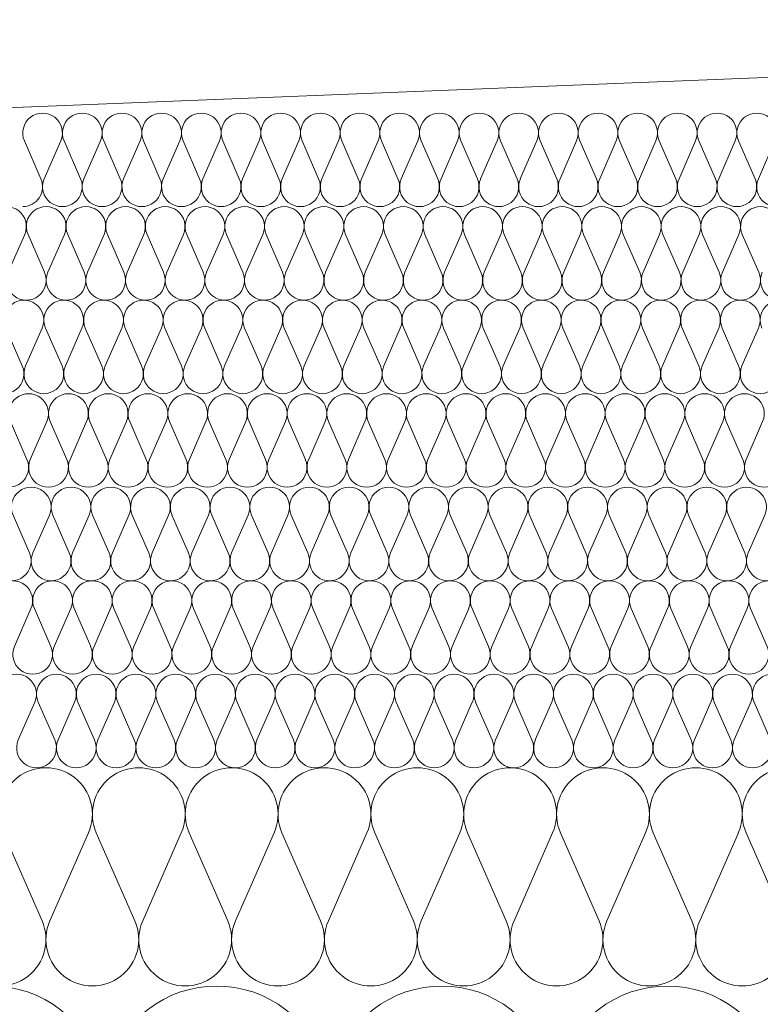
# Model space of a CAD drawing. Extents: x -686885 to -413214, y -23370 to 153194.
# Tile 20 of 145: x -654351 to -654113, y -7805 to -7490. Entities that reach past the tile are written whole.
import ezdxf

# ---------------------------------------------------------------- set-up
doc = ezdxf.new("R2010")
doc.units = 0
doc.header["$MEASUREMENT"] = 0
doc.layers.add('Inwent Izolacje', color=7, linetype='Continuous')
doc.layers.add('INWENT WYMIARY', color=7, linetype='Continuous')
doc.layers.add('Inwent Izolacje_Nr_Pióra__2', color=7, linetype='Continuous', lineweight=13, true_color=0x7f7f7f)
for name, color, linetype, lineweight in [('INWENT KONST. DREWNIANA_Nr_Pióra__21', 7, 'Continuous', 9), ('INWENT WYMIARY_Nr_Pióra__21', 7, 'Continuous', 9), ('INWENT WYMIARY_Nr_Pióra__5', 7, 'Continuous', 13)]:
    doc.layers.add(name, color=color, linetype=linetype, lineweight=lineweight)
doc.styles.add('GENERATED_STYLE_1', font='txt')
doc.dimstyles.new('GENERATED_STYLE__9', dxfattribs={"dimtxt": 160.000002, "dimasz": 110.144928, "dimexe": 0.18, "dimexo": 40, "dimgap": 0.09, "dimtad": 1, "dimtih": 1, "dimtoh": 1, "dimdec": 0, "dimzin": 0, "dimdsep": 46, "dimtxsty": 'GENERATED_STYLE_1', "dimblk": 'ARROWHEAD_5', "dimblk1": 'ARROWHEAD_5', "dimblk2": 'ARROWHEAD_5', "dimcen": 0.09, "dimclrd": 7, "dimclre": 7, "dimclrt": 7, "dimazin": 0, "dimtfac": 1, "dimtdec": 4, "dimtmove": 0, "dimatfit": 3, "dimfxl": 0, "dimtolj": 1, "dimtzin": 0, "dimarcsym": 0})

# ---------------------------------------------------------------- blocks, each defined once
blk = doc.blocks.new('Izolacja cieplna 14_13', base_point=(-647529.55, -7969.58))
at = {"layer": 'Inwent Izolacje_Nr_Pióra__2', "linetype": 'Continuous'}
for centre in [(-654359.58, -7835.73), (-654287.31, -7835.73), (-654215.03, -7835.73), (-654142.76, -7835.73)]:
    blk.add_ellipse(centre, major_axis=(0, -36.15), ratio=0.999515, start_param=1.158003, end_param=5.125183, dxfattribs=at)
blk = doc.blocks.new('Izolacja cieplna 14_14', base_point=(-648399.55, -7799.58))
at = {"layer": 'Inwent Izolacje_Nr_Pióra__2', "linetype": 'Continuous'}
for p, q in [((-654343.36, -7778.72), (-654355.75, -7750.44)), ((-654328.46, -7750.44), (-654340.86, -7778.72)), ((-654313.57, -7778.72), (-654325.96, -7750.44)), ((-654298.68, -7750.44), (-654311.07, -7778.72)), ((-654283.78, -7778.72), (-654296.17, -7750.44)), ((-654268.89, -7750.44), (-654281.28, -7778.72)), ((-654254, -7778.72), (-654266.39, -7750.44)), ((-654239.1, -7750.44), (-654251.49, -7778.72)), ((-654224.21, -7778.72), (-654236.6, -7750.44)), ((-654209.32, -7750.44), (-654221.71, -7778.72)), ((-654194.42, -7778.72), (-654206.81, -7750.44)), ((-654179.53, -7750.44), (-654191.92, -7778.72)), ((-654164.63, -7778.72), (-654177.03, -7750.44)), ((-654149.74, -7750.44), (-654162.13, -7778.72)), ((-654134.85, -7778.72), (-654147.24, -7750.44)), ((-654119.95, -7750.44), (-654132.35, -7778.72)), ((-654105.06, -7778.72), (-654117.45, -7750.44))]:
    blk.add_line(p, q, dxfattribs=at)
for centre, start_param, end_param in [((-654342.11, -7744.47), 2.728799, 6.695979), ((-654312.32, -7744.47), 2.728799, 6.695979), ((-654282.53, -7744.47), 2.728799, 6.695979), ((-654252.74, -7744.47), 2.728799, 6.695979), ((-654222.96, -7744.47), 2.728799, 6.695979), ((-654193.17, -7744.47), 2.728799, 6.695979), ((-654163.38, -7744.47), 2.728799, 6.695979), ((-654133.6, -7744.47), 2.728799, 6.695979), ((-654103.81, -7744.47), 2.728799, 6.695979), ((-654357, -7784.69), 5.870392, 9.837571), ((-654327.21, -7784.69), 5.870392, 9.837571), ((-654297.43, -7784.69), 5.870392, 9.837571), ((-654267.64, -7784.69), 5.870392, 9.837571), ((-654237.85, -7784.69), 5.870392, 9.837571), ((-654208.06, -7784.69), 5.870392, 9.837571), ((-654178.28, -7784.69), 5.870392, 9.837571), ((-654148.49, -7784.69), 5.870392, 9.837571), ((-654118.7, -7784.69), 5.870392, 9.837571)]:
    blk.add_ellipse(centre, major_axis=(-14.89, 0), ratio=0.999587, start_param=start_param, end_param=end_param, dxfattribs=at)
blk = doc.blocks.new('Izolacja cieplna 14_15', base_point=(-649049.55, -7729.58))
at = {"layer": 'Inwent Izolacje_Nr_Pióra__2', "linetype": 'Continuous'}
for p, q in [((-654345.66, -7708.52), (-654350.97, -7720.64)), ((-654339.28, -7720.64), (-654344.59, -7708.52)), ((-654332.9, -7708.52), (-654338.21, -7720.64)), ((-654326.52, -7720.64), (-654331.83, -7708.52)), ((-654320.14, -7708.52), (-654325.45, -7720.64)), ((-654313.76, -7720.64), (-654319.07, -7708.52)), ((-654307.38, -7708.52), (-654312.69, -7720.64)), ((-654301, -7720.64), (-654306.31, -7708.52)), ((-654294.62, -7708.52), (-654299.93, -7720.64)), ((-654288.24, -7720.64), (-654293.55, -7708.52)), ((-654281.86, -7708.52), (-654287.17, -7720.64)), ((-654275.48, -7720.64), (-654280.79, -7708.52)), ((-654269.1, -7708.52), (-654274.41, -7720.64)), ((-654262.72, -7720.64), (-654268.03, -7708.52)), ((-654256.34, -7708.52), (-654261.65, -7720.64)), ((-654249.96, -7720.64), (-654255.27, -7708.52)), ((-654243.58, -7708.52), (-654248.89, -7720.64)), ((-654237.2, -7720.64), (-654242.51, -7708.52)), ((-654230.82, -7708.52), (-654236.13, -7720.64)), ((-654224.44, -7720.64), (-654229.75, -7708.52)), ((-654218.06, -7708.52), (-654223.37, -7720.64)), ((-654211.68, -7720.64), (-654216.99, -7708.52)), ((-654205.3, -7708.52), (-654210.61, -7720.64)), ((-654198.92, -7720.64), (-654204.23, -7708.52)), ((-654192.54, -7708.52), (-654197.85, -7720.64)), ((-654186.16, -7720.64), (-654191.47, -7708.52)), ((-654179.78, -7708.52), (-654185.09, -7720.64)), ((-654173.4, -7720.64), (-654178.71, -7708.52)), ((-654167.02, -7708.52), (-654172.33, -7720.64)), ((-654160.64, -7720.64), (-654165.94, -7708.52)), ((-654154.26, -7708.52), (-654159.56, -7720.64)), ((-654147.88, -7720.64), (-654153.18, -7708.52)), ((-654141.5, -7708.52), (-654146.8, -7720.64)), ((-654135.12, -7720.64), (-654140.42, -7708.52)), ((-654128.74, -7708.52), (-654134.04, -7720.64)), ((-654122.36, -7720.64), (-654127.66, -7708.52)), ((-654115.98, -7708.52), (-654121.28, -7720.64)), ((-654109.59, -7720.64), (-654114.9, -7708.52))]:
    blk.add_line(p, q, dxfattribs=at)
for centre, start_param, end_param in [((-654351.51, -7705.96), 1.158003, 5.125183), ((-654338.75, -7705.96), 1.158003, 5.125183), ((-654325.99, -7705.96), 1.158003, 5.125183), ((-654313.23, -7705.96), 1.158003, 5.125183), ((-654300.47, -7705.96), 1.158003, 5.125183), ((-654287.7, -7705.96), 1.158003, 5.125183), ((-654274.94, -7705.96), 1.158003, 5.125183), ((-654262.18, -7705.96), 1.158003, 5.125183), ((-654249.42, -7705.96), 1.158003, 5.125183), ((-654236.66, -7705.96), 1.158003, 5.125183), ((-654223.9, -7705.96), 1.158003, 5.125183), ((-654211.14, -7705.96), 1.158003, 5.125183), ((-654198.38, -7705.96), 1.158003, 5.125183), ((-654185.62, -7705.96), 1.158003, 5.125183), ((-654172.86, -7705.96), 1.158003, 5.125183), ((-654160.1, -7705.96), 1.158003, 5.125183), ((-654147.34, -7705.96), 1.158003, 5.125183), ((-654134.58, -7705.96), 1.158003, 5.125183), ((-654121.82, -7705.96), 1.158003, 5.125183), ((-654109.06, -7705.96), 1.158003, 5.125183), ((-654345.13, -7723.2), 4.299595, 8.266774), ((-654332.37, -7723.2), 4.299595, 8.266774), ((-654319.61, -7723.2), 4.299595, 8.266774), ((-654306.85, -7723.2), 4.299595, 8.266774), ((-654294.08, -7723.2), 4.299595, 8.266774), ((-654281.32, -7723.2), 4.299595, 8.266774), ((-654268.56, -7723.2), 4.299595, 8.266774), ((-654255.8, -7723.2), 4.299595, 8.266774), ((-654243.04, -7723.2), 4.299595, 8.266774), ((-654230.28, -7723.2), 4.299595, 8.266774), ((-654217.52, -7723.2), 4.299595, 8.266774), ((-654204.76, -7723.2), 4.299595, 8.266774), ((-654192, -7723.2), 4.299595, 8.266774), ((-654179.24, -7723.2), 4.299595, 8.266774), ((-654166.48, -7723.2), 4.299595, 8.266774), ((-654153.72, -7723.2), 4.299595, 8.266774), ((-654140.96, -7723.2), 4.299595, 8.266774), ((-654128.2, -7723.2), 4.299595, 8.266774), ((-654115.44, -7723.2), 4.299595, 8.266774)]:
    blk.add_ellipse(centre, major_axis=(0, -6.38), ratio=0.999979, start_param=start_param, end_param=end_param, dxfattribs=at)
blk = doc.blocks.new('Izolacja cieplna 14_16', base_point=(-649699.55, -7699.58))
at = {"layer": 'Inwent Izolacje_Nr_Pióra__2', "linetype": 'Continuous'}
for p, q in [((-654346.9, -7678.52), (-654352.21, -7690.64)), ((-654340.52, -7690.64), (-654345.83, -7678.52)), ((-654334.13, -7678.52), (-654339.44, -7690.64)), ((-654327.75, -7690.64), (-654333.06, -7678.52)), ((-654321.37, -7678.52), (-654326.68, -7690.64)), ((-654314.98, -7690.64), (-654320.29, -7678.52)), ((-654308.6, -7678.52), (-654313.91, -7690.64)), ((-654302.22, -7690.64), (-654307.53, -7678.52)), ((-654295.83, -7678.52), (-654301.15, -7690.64)), ((-654289.45, -7690.64), (-654294.76, -7678.52)), ((-654283.07, -7678.52), (-654288.38, -7690.64)), ((-654276.69, -7690.64), (-654282, -7678.52)), ((-654270.3, -7678.52), (-654275.61, -7690.64)), ((-654263.92, -7690.64), (-654269.23, -7678.52)), ((-654257.54, -7678.52), (-654262.85, -7690.64)), ((-654251.15, -7690.64), (-654256.46, -7678.52)), ((-654244.77, -7678.52), (-654250.08, -7690.64)), ((-654238.39, -7690.64), (-654243.7, -7678.52)), ((-654232, -7678.52), (-654237.32, -7690.64)), ((-654225.62, -7690.64), (-654230.93, -7678.52)), ((-654219.24, -7678.52), (-654224.55, -7690.64)), ((-654212.86, -7690.64), (-654218.17, -7678.52)), ((-654206.47, -7678.52), (-654211.78, -7690.64)), ((-654200.09, -7690.64), (-654205.4, -7678.52)), ((-654193.71, -7678.52), (-654199.02, -7690.64)), ((-654187.32, -7690.64), (-654192.63, -7678.52)), ((-654180.94, -7678.52), (-654186.25, -7690.64)), ((-654174.56, -7690.64), (-654179.87, -7678.52)), ((-654168.18, -7678.52), (-654173.49, -7690.64)), ((-654161.79, -7690.64), (-654167.1, -7678.52)), ((-654155.41, -7678.52), (-654160.72, -7690.64)), ((-654149.03, -7690.64), (-654154.34, -7678.52)), ((-654142.64, -7678.52), (-654147.95, -7690.64)), ((-654136.26, -7690.64), (-654141.57, -7678.52)), ((-654129.88, -7678.52), (-654135.19, -7690.64)), ((-654123.49, -7690.64), (-654128.8, -7678.52)), ((-654117.11, -7678.52), (-654122.42, -7690.64)), ((-654110.73, -7690.64), (-654116.04, -7678.52))]:
    blk.add_line(p, q, dxfattribs=at)
for centre, start_param, end_param in [((-654352.75, -7675.96), 2.728799, 6.695979), ((-654339.98, -7675.96), 2.728799, 6.695979), ((-654327.21, -7675.96), 2.728799, 6.695979), ((-654314.45, -7675.96), 2.728799, 6.695979), ((-654301.68, -7675.96), 2.728799, 6.695979), ((-654288.92, -7675.96), 2.728799, 6.695979), ((-654276.15, -7675.96), 2.728799, 6.695979), ((-654263.38, -7675.96), 2.728799, 6.695979), ((-654250.62, -7675.96), 2.728799, 6.695979), ((-654237.85, -7675.96), 2.728799, 6.695979), ((-654225.09, -7675.96), 2.728799, 6.695979), ((-654212.32, -7675.96), 2.728799, 6.695979), ((-654199.55, -7675.96), 2.728799, 6.695979), ((-654186.79, -7675.96), 2.728799, 6.695979), ((-654174.02, -7675.96), 2.728799, 6.695979), ((-654161.26, -7675.96), 2.728799, 6.695979), ((-654148.49, -7675.96), 2.728799, 6.695979), ((-654135.72, -7675.96), 2.728799, 6.695979), ((-654122.96, -7675.96), 2.728799, 6.695979), ((-654110.19, -7675.96), 2.728799, 6.695979), ((-654346.36, -7693.2), 5.870392, 9.837571), ((-654333.6, -7693.2), 5.870392, 9.837571), ((-654320.83, -7693.2), 5.870392, 9.837571), ((-654308.06, -7693.2), 5.870392, 9.837571), ((-654295.3, -7693.2), 5.870392, 9.837571), ((-654282.53, -7693.2), 5.870392, 9.837571), ((-654269.77, -7693.2), 5.870392, 9.837571), ((-654257, -7693.2), 5.870392, 9.837571), ((-654244.23, -7693.2), 5.870392, 9.837571), ((-654231.47, -7693.2), 5.870392, 9.837571), ((-654218.7, -7693.2), 5.870392, 9.837571), ((-654205.94, -7693.2), 5.870392, 9.837571), ((-654193.17, -7693.2), 5.870392, 9.837571), ((-654180.4, -7693.2), 5.870392, 9.837571), ((-654167.64, -7693.2), 5.870392, 9.837571), ((-654154.87, -7693.2), 5.870392, 9.837571), ((-654142.11, -7693.2), 5.870392, 9.837571), ((-654129.34, -7693.2), 5.870392, 9.837571), ((-654116.57, -7693.2), 5.870392, 9.837571)]:
    blk.add_ellipse(centre, major_axis=(-6.38, 0), ratio=0.999587, start_param=start_param, end_param=end_param, dxfattribs=at)
blk = doc.blocks.new('Izolacja cieplna 14_17', base_point=(-650349.55, -7669.58))
at = {"layer": 'Inwent Izolacje_Nr_Pióra__2', "linetype": 'Continuous'}
for p, q in [((-654347.36, -7660.64), (-654352.66, -7648.52)), ((-654340.98, -7648.52), (-654346.29, -7660.64)), ((-654334.61, -7660.64), (-654339.91, -7648.52)), ((-654328.23, -7648.52), (-654333.54, -7660.64)), ((-654321.86, -7660.64), (-654327.16, -7648.52)), ((-654315.48, -7648.52), (-654320.79, -7660.64)), ((-654309.11, -7660.64), (-654314.41, -7648.52)), ((-654302.73, -7648.52), (-654308.03, -7660.64)), ((-654296.36, -7660.64), (-654301.66, -7648.52)), ((-654289.98, -7648.52), (-654295.28, -7660.64)), ((-654283.6, -7660.64), (-654288.91, -7648.52)), ((-654277.23, -7648.52), (-654282.53, -7660.64)), ((-654270.85, -7660.64), (-654276.16, -7648.52)), ((-654264.48, -7648.52), (-654269.78, -7660.64)), ((-654258.1, -7660.64), (-654263.41, -7648.52)), ((-654251.73, -7648.52), (-654257.03, -7660.64)), ((-654245.35, -7660.64), (-654250.66, -7648.52)), ((-654238.98, -7648.52), (-654244.28, -7660.64)), ((-654232.6, -7660.64), (-654237.91, -7648.52)), ((-654226.23, -7648.52), (-654231.53, -7660.64)), ((-654219.85, -7660.64), (-654225.16, -7648.52)), ((-654213.48, -7648.52), (-654218.78, -7660.64)), ((-654207.1, -7660.64), (-654212.41, -7648.52)), ((-654200.73, -7648.52), (-654206.03, -7660.64)), ((-654194.35, -7660.64), (-654199.66, -7648.52)), ((-654187.98, -7648.52), (-654193.28, -7660.64)), ((-654181.6, -7660.64), (-654186.91, -7648.52)), ((-654175.23, -7648.52), (-654180.53, -7660.64)), ((-654168.85, -7660.64), (-654174.15, -7648.52)), ((-654162.48, -7648.52), (-654167.78, -7660.64)), ((-654156.1, -7660.64), (-654161.4, -7648.52)), ((-654149.73, -7648.52), (-654155.03, -7660.64)), ((-654143.35, -7660.64), (-654148.65, -7648.52)), ((-654136.97, -7648.52), (-654142.28, -7660.64)), ((-654130.6, -7660.64), (-654135.9, -7648.52)), ((-654124.22, -7648.52), (-654129.53, -7660.64)), ((-654117.85, -7660.64), (-654123.15, -7648.52)), ((-654111.47, -7648.52), (-654116.78, -7660.64))]:
    blk.add_line(p, q, dxfattribs=at)
for centre, start_param, end_param in [((-654346.82, -7645.96), 1.158003, 5.125183), ((-654334.07, -7645.96), 1.158003, 5.125183), ((-654321.32, -7645.96), 1.158003, 5.125183), ((-654308.57, -7645.96), 1.158003, 5.125183), ((-654295.82, -7645.96), 1.158003, 5.125183), ((-654283.07, -7645.96), 1.158003, 5.125183), ((-654270.32, -7645.96), 1.158003, 5.125183), ((-654257.57, -7645.96), 1.158003, 5.125183), ((-654244.82, -7645.96), 1.158003, 5.125183), ((-654232.07, -7645.96), 1.158003, 5.125183), ((-654219.32, -7645.96), 1.158003, 5.125183), ((-654206.57, -7645.96), 1.158003, 5.125183), ((-654193.82, -7645.96), 1.158003, 5.125183), ((-654181.07, -7645.96), 1.158003, 5.125183), ((-654168.32, -7645.96), 1.158003, 5.125183), ((-654155.56, -7645.96), 1.158003, 5.125183), ((-654142.81, -7645.96), 1.158003, 5.125183), ((-654130.06, -7645.96), 1.158003, 5.125183), ((-654117.31, -7645.96), 1.158003, 5.125183), ((-654353.2, -7663.2), 4.299595, 8.266774), ((-654340.45, -7663.2), 4.299595, 8.266774), ((-654327.7, -7663.2), 4.299595, 8.266774), ((-654314.95, -7663.2), 4.299595, 8.266774), ((-654302.19, -7663.2), 4.299595, 8.266774), ((-654289.44, -7663.2), 4.299595, 8.266774), ((-654276.69, -7663.2), 4.299595, 8.266774), ((-654263.94, -7663.2), 4.299595, 8.266774), ((-654251.19, -7663.2), 4.299595, 8.266774), ((-654238.44, -7663.2), 4.299595, 8.266774), ((-654225.69, -7663.2), 4.299595, 8.266774), ((-654212.94, -7663.2), 4.299595, 8.266774), ((-654200.19, -7663.2), 4.299595, 8.266774), ((-654187.44, -7663.2), 4.299595, 8.266774), ((-654174.69, -7663.2), 4.299595, 8.266774), ((-654161.94, -7663.2), 4.299595, 8.266774), ((-654149.19, -7663.2), 4.299595, 8.266774), ((-654136.44, -7663.2), 4.299595, 8.266774), ((-654123.69, -7663.2), 4.299595, 8.266774), ((-654110.94, -7663.2), 4.299595, 8.266774)]:
    blk.add_ellipse(centre, major_axis=(0, -6.38), ratio=0.999198, start_param=start_param, end_param=end_param, dxfattribs=at)
blk = doc.blocks.new('Izolacja cieplna 14_18', base_point=(-651049.55, -7639.58))
at = {"layer": 'Inwent Izolacje_Nr_Pióra__2', "linetype": 'Continuous'}
for p, q in [((-654348.19, -7630.64), (-654353.5, -7618.52)), ((-654341.81, -7618.52), (-654347.12, -7630.64)), ((-654335.43, -7630.64), (-654340.74, -7618.52)), ((-654329.06, -7618.52), (-654334.36, -7630.64)), ((-654322.68, -7630.64), (-654327.98, -7618.52)), ((-654316.3, -7618.52), (-654321.6, -7630.64)), ((-654309.92, -7630.64), (-654315.22, -7618.52)), ((-654303.54, -7618.52), (-654308.85, -7630.64)), ((-654297.16, -7630.64), (-654302.47, -7618.52)), ((-654290.78, -7618.52), (-654296.09, -7630.64)), ((-654284.4, -7630.64), (-654289.71, -7618.52)), ((-654278.02, -7618.52), (-654283.33, -7630.64)), ((-654271.64, -7630.64), (-654276.95, -7618.52)), ((-654265.26, -7618.52), (-654270.57, -7630.64)), ((-654258.88, -7630.64), (-654264.19, -7618.52)), ((-654252.5, -7618.52), (-654257.81, -7630.64)), ((-654246.12, -7630.64), (-654251.43, -7618.52)), ((-654239.74, -7618.52), (-654245.05, -7630.64)), ((-654233.37, -7630.64), (-654238.67, -7618.52)), ((-654226.99, -7618.52), (-654232.29, -7630.64)), ((-654220.61, -7630.64), (-654225.91, -7618.52)), ((-654214.23, -7618.52), (-654219.54, -7630.64)), ((-654207.85, -7630.64), (-654213.16, -7618.52)), ((-654201.47, -7618.52), (-654206.78, -7630.64)), ((-654195.09, -7630.64), (-654200.4, -7618.52)), ((-654188.71, -7618.52), (-654194.02, -7630.64)), ((-654182.33, -7630.64), (-654187.64, -7618.52)), ((-654175.95, -7618.52), (-654181.26, -7630.64)), ((-654169.57, -7630.64), (-654174.88, -7618.52)), ((-654163.19, -7618.52), (-654168.5, -7630.64)), ((-654156.81, -7630.64), (-654162.12, -7618.52)), ((-654150.43, -7618.52), (-654155.74, -7630.64)), ((-654144.06, -7630.64), (-654149.36, -7618.52)), ((-654137.68, -7618.52), (-654142.98, -7630.64)), ((-654131.3, -7630.64), (-654136.6, -7618.52)), ((-654124.92, -7618.52), (-654130.22, -7630.64)), ((-654118.54, -7630.64), (-654123.85, -7618.52)), ((-654112.16, -7618.52), (-654117.47, -7630.64))]:
    blk.add_line(p, q, dxfattribs=at)
for centre, start_param, end_param in [((-654347.66, -7615.96), 1.158003, 5.125183), ((-654334.9, -7615.96), 1.158003, 5.125183), ((-654322.14, -7615.96), 1.158003, 5.125183), ((-654309.38, -7615.96), 1.158003, 5.125183), ((-654296.62, -7615.96), 1.158003, 5.125183), ((-654283.86, -7615.96), 1.158003, 5.125183), ((-654271.11, -7615.96), 1.158003, 5.125183), ((-654258.35, -7615.96), 1.158003, 5.125183), ((-654245.59, -7615.96), 1.158003, 5.125183), ((-654232.83, -7615.96), 1.158003, 5.125183), ((-654220.07, -7615.96), 1.158003, 5.125183), ((-654207.31, -7615.96), 1.158003, 5.125183), ((-654194.55, -7615.96), 1.158003, 5.125183), ((-654181.8, -7615.96), 1.158003, 5.125183), ((-654169.04, -7615.96), 1.158003, 5.125183), ((-654156.28, -7615.96), 1.158003, 5.125183), ((-654143.52, -7615.96), 1.158003, 5.125183), ((-654130.76, -7615.96), 1.158003, 5.125183), ((-654118, -7615.96), 1.158003, 5.125183), ((-654354.04, -7633.2), 4.299595, 8.266774), ((-654341.28, -7633.2), 4.299595, 8.266774), ((-654328.52, -7633.2), 4.299595, 8.266774), ((-654315.76, -7633.2), 4.299595, 8.266774), ((-654303, -7633.2), 4.299595, 8.266774), ((-654290.24, -7633.2), 4.299595, 8.266774), ((-654277.48, -7633.2), 4.299595, 8.266774), ((-654264.73, -7633.2), 4.299595, 8.266774), ((-654251.97, -7633.2), 4.299595, 8.266774), ((-654239.21, -7633.2), 4.299595, 8.266774), ((-654226.45, -7633.2), 4.299595, 8.266774), ((-654213.69, -7633.2), 4.299595, 8.266774), ((-654200.93, -7633.2), 4.299595, 8.266774), ((-654188.17, -7633.2), 4.299595, 8.266774), ((-654175.42, -7633.2), 4.299595, 8.266774), ((-654162.66, -7633.2), 4.299595, 8.266774), ((-654149.9, -7633.2), 4.299595, 8.266774), ((-654137.14, -7633.2), 4.299595, 8.266774), ((-654124.38, -7633.2), 4.299595, 8.266774), ((-654111.62, -7633.2), 4.299595, 8.266774)]:
    blk.add_ellipse(centre, major_axis=(0, -6.38), ratio=0.999838, start_param=start_param, end_param=end_param, dxfattribs=at)
blk = doc.blocks.new('Izolacja cieplna 14_19', base_point=(-651699.55, -7609.58))
at = {"layer": 'Inwent Izolacje_Nr_Pióra__2', "linetype": 'Continuous'}
for p, q in [((-654349.71, -7600.64), (-654355.02, -7588.52)), ((-654343.32, -7588.52), (-654348.63, -7600.64)), ((-654336.94, -7600.64), (-654342.25, -7588.52)), ((-654330.55, -7588.52), (-654335.86, -7600.64)), ((-654324.17, -7600.64), (-654329.48, -7588.52)), ((-654317.78, -7588.52), (-654323.09, -7600.64)), ((-654311.4, -7600.64), (-654316.71, -7588.52)), ((-654305.01, -7588.52), (-654310.33, -7600.64)), ((-654298.63, -7600.64), (-654303.94, -7588.52)), ((-654292.24, -7588.52), (-654297.56, -7600.64)), ((-654285.86, -7600.64), (-654291.17, -7588.52)), ((-654279.47, -7588.52), (-654284.79, -7600.64)), ((-654273.09, -7600.64), (-654278.4, -7588.52)), ((-654266.71, -7588.52), (-654272.02, -7600.64)), ((-654260.32, -7600.64), (-654265.63, -7588.52)), ((-654253.94, -7588.52), (-654259.25, -7600.64)), ((-654247.55, -7600.64), (-654252.86, -7588.52)), ((-654241.17, -7588.52), (-654246.48, -7600.64)), ((-654234.78, -7600.64), (-654240.09, -7588.52)), ((-654228.4, -7588.52), (-654233.71, -7600.64)), ((-654222.01, -7600.64), (-654227.32, -7588.52)), ((-654215.63, -7588.52), (-654220.94, -7600.64)), ((-654209.24, -7600.64), (-654214.56, -7588.52)), ((-654202.86, -7588.52), (-654208.17, -7600.64)), ((-654196.47, -7600.64), (-654201.79, -7588.52)), ((-654190.09, -7588.52), (-654195.4, -7600.64)), ((-654183.71, -7600.64), (-654189.02, -7588.52)), ((-654177.32, -7588.52), (-654182.63, -7600.64)), ((-654170.94, -7600.64), (-654176.25, -7588.52)), ((-654164.55, -7588.52), (-654169.86, -7600.64)), ((-654158.17, -7600.64), (-654163.48, -7588.52)), ((-654151.78, -7588.52), (-654157.09, -7600.64)), ((-654145.4, -7600.64), (-654150.71, -7588.52)), ((-654139.01, -7588.52), (-654144.33, -7600.64)), ((-654132.63, -7600.64), (-654137.94, -7588.52)), ((-654126.24, -7588.52), (-654131.56, -7600.64)), ((-654119.86, -7600.64), (-654125.17, -7588.52)), ((-654113.47, -7588.52), (-654118.79, -7600.64))]:
    blk.add_line(p, q, dxfattribs=at)
for centre, start_param, end_param in [((-654349.17, -7585.96), 2.728799, 6.695979), ((-654336.4, -7585.96), 2.728799, 6.695979), ((-654323.63, -7585.96), 2.728799, 6.695979), ((-654310.86, -7585.96), 2.728799, 6.695979), ((-654298.09, -7585.96), 2.728799, 6.695979), ((-654285.32, -7585.96), 2.728799, 6.695979), ((-654272.55, -7585.96), 2.728799, 6.695979), ((-654259.78, -7585.96), 2.728799, 6.695979), ((-654247.02, -7585.96), 2.728799, 6.695979), ((-654234.25, -7585.96), 2.728799, 6.695979), ((-654221.48, -7585.96), 2.728799, 6.695979), ((-654208.71, -7585.96), 2.728799, 6.695979), ((-654195.94, -7585.96), 2.728799, 6.695979), ((-654183.17, -7585.96), 2.728799, 6.695979), ((-654170.4, -7585.96), 2.728799, 6.695979), ((-654157.63, -7585.96), 2.728799, 6.695979), ((-654144.86, -7585.96), 2.728799, 6.695979), ((-654132.09, -7585.96), 2.728799, 6.695979), ((-654119.32, -7585.96), 2.728799, 6.695979), ((-654106.55, -7585.96), 2.728799, 6.695979), ((-654355.55, -7603.2), 5.870392, 9.837571), ((-654342.78, -7603.2), 5.870392, 9.837571), ((-654330.02, -7603.2), 5.870392, 9.837571), ((-654317.25, -7603.2), 5.870392, 9.837571), ((-654304.48, -7603.2), 5.870392, 9.837571), ((-654291.71, -7603.2), 5.870392, 9.837571), ((-654278.94, -7603.2), 5.870392, 9.837571), ((-654266.17, -7603.2), 5.870392, 9.837571), ((-654253.4, -7603.2), 5.870392, 9.837571), ((-654240.63, -7603.2), 5.870392, 9.837571), ((-654227.86, -7603.2), 5.870392, 9.837571), ((-654215.09, -7603.2), 5.870392, 9.837571), ((-654202.32, -7603.2), 5.870392, 9.837571), ((-654189.55, -7603.2), 5.870392, 9.837571), ((-654176.78, -7603.2), 5.870392, 9.837571), ((-654164.02, -7603.2), 5.870392, 9.837571), ((-654151.25, -7603.2), 5.870392, 9.837571), ((-654138.48, -7603.2), 5.870392, 9.837571), ((-654125.71, -7603.2), 5.870392, 9.837571), ((-654112.94, -7603.2), 5.870392, 9.837571)]:
    blk.add_ellipse(centre, major_axis=(-6.38, 0), ratio=0.999331, start_param=start_param, end_param=end_param, dxfattribs=at)
blk = doc.blocks.new('Izolacja cieplna 14_20', base_point=(-652349.55, -7579.58))
at = {"layer": 'Inwent Izolacje_Nr_Pióra__2', "linetype": 'Continuous'}
for p, q in [((-654348.93, -7558.52), (-654354.23, -7570.64)), ((-654342.57, -7570.64), (-654347.86, -7558.52)), ((-654336.2, -7558.52), (-654341.5, -7570.64)), ((-654329.83, -7570.64), (-654335.13, -7558.52)), ((-654323.47, -7558.52), (-654328.76, -7570.64)), ((-654317.1, -7570.64), (-654322.4, -7558.52)), ((-654310.74, -7558.52), (-654316.03, -7570.64)), ((-654304.37, -7570.64), (-654309.67, -7558.52)), ((-654298.01, -7558.52), (-654303.3, -7570.64)), ((-654291.64, -7570.64), (-654296.94, -7558.52)), ((-654285.27, -7558.52), (-654290.57, -7570.64)), ((-654278.91, -7570.64), (-654284.2, -7558.52)), ((-654272.54, -7558.52), (-654277.84, -7570.64)), ((-654266.18, -7570.64), (-654271.47, -7558.52)), ((-654259.81, -7558.52), (-654265.11, -7570.64)), ((-654253.44, -7570.64), (-654258.74, -7558.52)), ((-654247.08, -7558.52), (-654252.38, -7570.64)), ((-654240.71, -7570.64), (-654246.01, -7558.52)), ((-654234.35, -7558.52), (-654239.64, -7570.64)), ((-654227.98, -7570.64), (-654233.28, -7558.52)), ((-654221.62, -7558.52), (-654226.91, -7570.64)), ((-654215.25, -7570.64), (-654220.55, -7558.52)), ((-654208.88, -7558.52), (-654214.18, -7570.64)), ((-654202.52, -7570.64), (-654207.82, -7558.52)), ((-654196.15, -7558.52), (-654201.45, -7570.64)), ((-654189.79, -7570.64), (-654195.08, -7558.52)), ((-654183.42, -7558.52), (-654188.72, -7570.64)), ((-654177.06, -7570.64), (-654182.35, -7558.52)), ((-654170.69, -7558.52), (-654175.99, -7570.64)), ((-654164.32, -7570.64), (-654169.62, -7558.52)), ((-654157.96, -7558.52), (-654163.26, -7570.64)), ((-654151.59, -7570.64), (-654156.89, -7558.52)), ((-654145.23, -7558.52), (-654150.52, -7570.64)), ((-654138.86, -7570.64), (-654144.16, -7558.52)), ((-654132.5, -7558.52), (-654137.79, -7570.64)), ((-654126.13, -7570.64), (-654131.43, -7558.52)), ((-654119.76, -7558.52), (-654125.06, -7570.64)), ((-654113.4, -7570.64), (-654118.69, -7558.52))]:
    blk.add_line(p, q, dxfattribs=at)
for centre, start_param, end_param in [((-654354.76, -7555.96), 1.158003, 5.125183), ((-654342.03, -7555.96), 1.158003, 5.125183), ((-654329.3, -7555.96), 1.158003, 5.125183), ((-654316.57, -7555.96), 1.158003, 5.125183), ((-654303.84, -7555.96), 1.158003, 5.125183), ((-654291.1, -7555.96), 1.158003, 5.125183), ((-654278.37, -7555.96), 1.158003, 5.125183), ((-654265.64, -7555.96), 1.158003, 5.125183), ((-654252.91, -7555.96), 1.158003, 5.125183), ((-654240.18, -7555.96), 1.158003, 5.125183), ((-654227.45, -7555.96), 1.158003, 5.125183), ((-654214.72, -7555.96), 1.158003, 5.125183), ((-654201.98, -7555.96), 1.158003, 5.125183), ((-654189.25, -7555.96), 1.158003, 5.125183), ((-654176.52, -7555.96), 1.158003, 5.125183), ((-654163.79, -7555.96), 1.158003, 5.125183), ((-654151.06, -7555.96), 1.158003, 5.125183), ((-654138.33, -7555.96), 1.158003, 5.125183), ((-654125.6, -7555.96), 1.158003, 5.125183), ((-654112.86, -7555.96), 1.158003, 5.125183), ((-654348.4, -7573.2), 4.299595, 8.266774), ((-654335.66, -7573.2), 4.299595, 8.266774), ((-654322.93, -7573.2), 4.299595, 8.266774), ((-654310.2, -7573.2), 4.299595, 8.266774), ((-654297.47, -7573.2), 4.299595, 8.266774), ((-654284.74, -7573.2), 4.299595, 8.266774), ((-654272.01, -7573.2), 4.299595, 8.266774), ((-654259.28, -7573.2), 4.299595, 8.266774), ((-654246.54, -7573.2), 4.299595, 8.266774), ((-654233.81, -7573.2), 4.299595, 8.266774), ((-654221.08, -7573.2), 4.299595, 8.266774), ((-654208.35, -7573.2), 4.299595, 8.266774), ((-654195.62, -7573.2), 4.299595, 8.266774), ((-654182.89, -7573.2), 4.299595, 8.266774), ((-654170.16, -7573.2), 4.299595, 8.266774), ((-654157.42, -7573.2), 4.299595, 8.266774), ((-654144.69, -7573.2), 4.299595, 8.266774), ((-654131.96, -7573.2), 4.299595, 8.266774), ((-654119.23, -7573.2), 4.299595, 8.266774), ((-654106.5, -7573.2), 4.299595, 8.266774)]:
    blk.add_ellipse(centre, major_axis=(0, -6.38), ratio=0.997711, start_param=start_param, end_param=end_param, dxfattribs=at)
blk = doc.blocks.new('Izolacja cieplna 14_21', base_point=(-653649.41, -7549.58))
at = {"layer": 'Inwent Izolacje_Nr_Pióra__2', "linetype": 'Continuous'}
for p, q in [((-654343.72, -7540.64), (-654349.02, -7528.52)), ((-654337.36, -7528.52), (-654342.65, -7540.64)), ((-654330.99, -7540.64), (-654336.29, -7528.52)), ((-654324.63, -7528.52), (-654329.92, -7540.64)), ((-654318.26, -7540.64), (-654323.56, -7528.52)), ((-654311.9, -7528.52), (-654317.19, -7540.64)), ((-654305.53, -7540.64), (-654310.83, -7528.52)), ((-654299.17, -7528.52), (-654304.46, -7540.64)), ((-654292.8, -7540.64), (-654298.1, -7528.52)), ((-654286.44, -7528.52), (-654291.73, -7540.64)), ((-654280.07, -7540.64), (-654285.37, -7528.52)), ((-654273.71, -7528.52), (-654279, -7540.64)), ((-654267.34, -7540.64), (-654272.64, -7528.52)), ((-654260.98, -7528.52), (-654266.27, -7540.64)), ((-654254.61, -7540.64), (-654259.91, -7528.52)), ((-654248.25, -7528.52), (-654253.54, -7540.64)), ((-654241.88, -7540.64), (-654247.18, -7528.52)), ((-654235.52, -7528.52), (-654240.81, -7540.64)), ((-654229.15, -7540.64), (-654234.45, -7528.52)), ((-654222.79, -7528.52), (-654228.08, -7540.64)), ((-654216.42, -7540.64), (-654221.72, -7528.52)), ((-654210.06, -7528.52), (-654215.35, -7540.64)), ((-654203.69, -7540.64), (-654208.99, -7528.52)), ((-654197.33, -7528.52), (-654202.63, -7540.64)), ((-654190.96, -7540.64), (-654196.26, -7528.52)), ((-654184.6, -7528.52), (-654189.9, -7540.64)), ((-654178.23, -7540.64), (-654183.53, -7528.52)), ((-654171.87, -7528.52), (-654177.17, -7540.64)), ((-654165.5, -7540.64), (-654170.8, -7528.52)), ((-654159.14, -7528.52), (-654164.44, -7540.64)), ((-654152.77, -7540.64), (-654158.07, -7528.52)), ((-654146.41, -7528.52), (-654151.71, -7540.64)), ((-654140.04, -7540.64), (-654145.34, -7528.52)), ((-654133.68, -7528.52), (-654138.98, -7540.64)), ((-654127.31, -7540.64), (-654132.61, -7528.52)), ((-654120.95, -7528.52), (-654126.25, -7540.64)), ((-654114.58, -7540.64), (-654119.88, -7528.52)), ((-654108.22, -7528.52), (-654113.52, -7540.64))]:
    blk.add_line(p, q, dxfattribs=at)
for centre, start_param, end_param in [((-654343.19, -7525.96), 1.158003, 5.125183), ((-654330.46, -7525.96), 1.158003, 5.125183), ((-654317.73, -7525.96), 1.158003, 5.125183), ((-654305, -7525.96), 1.158003, 5.125183), ((-654292.27, -7525.96), 1.158003, 5.125183), ((-654279.54, -7525.96), 1.158003, 5.125183), ((-654266.81, -7525.96), 1.158003, 5.125183), ((-654254.08, -7525.96), 1.158003, 5.125183), ((-654241.35, -7525.96), 1.158003, 5.125183), ((-654228.62, -7525.96), 1.158003, 5.125183), ((-654215.89, -7525.96), 1.158003, 5.125183), ((-654203.16, -7525.96), 1.158003, 5.125183), ((-654190.43, -7525.96), 1.158003, 5.125183), ((-654177.7, -7525.96), 1.158003, 5.125183), ((-654164.97, -7525.96), 1.158003, 5.125183), ((-654152.24, -7525.96), 1.158003, 5.125183), ((-654139.51, -7525.96), 1.158003, 5.125183), ((-654126.78, -7525.96), 1.158003, 5.125183), ((-654114.05, -7525.96), 1.158003, 5.125183), ((-654349.55, -7543.2), 0, 1.983589), ((-654336.82, -7543.2), 4.299595, 8.266774), ((-654324.09, -7543.2), 4.299595, 8.266774), ((-654311.36, -7543.2), 4.299595, 8.266774), ((-654298.63, -7543.2), 4.299595, 8.266774), ((-654285.9, -7543.2), 4.299595, 8.266774), ((-654273.17, -7543.2), 4.299595, 8.266774), ((-654260.44, -7543.2), 4.299595, 8.266774), ((-654247.71, -7543.2), 4.299595, 8.266774), ((-654234.98, -7543.2), 4.299595, 8.266774), ((-654222.25, -7543.2), 4.299595, 8.266774), ((-654209.52, -7543.2), 4.299595, 8.266774), ((-654196.79, -7543.2), 4.299595, 8.266774), ((-654184.06, -7543.2), 4.299595, 8.266774), ((-654171.33, -7543.2), 4.299595, 8.266774), ((-654158.6, -7543.2), 4.299595, 8.266774), ((-654145.87, -7543.2), 4.299595, 8.266774), ((-654133.14, -7543.2), 4.299595, 8.266774), ((-654120.42, -7543.2), 4.299595, 8.266774), ((-654107.69, -7543.2), 4.299595, 8.266774)]:
    blk.add_ellipse(centre, major_axis=(0, -6.38), ratio=0.997589, start_param=start_param, end_param=end_param, dxfattribs=at)
blk = doc.blocks.new('*D782')
at = {"layer": 'INWENT WYMIARY_Nr_Pióra__5', "linetype": 'Continuous'}
for points in [[(-657348.7, -7638.18), (-657314.98, -7749.08), (-657374.95, -7751.08)], [(-657342.05, -7969.58), (-657372.8, -7857.82), (-657312.81, -7857.42)]]:
    blk.add_hatch(color=256, dxfattribs=at).paths.add_polyline_path(points, flags=0)
for p, q in [((-657348.7, -7638.18), (-657374.95, -7751.08)), ((-657348.7, -7638.18), (-657314.98, -7749.08)), ((-657314.98, -7749.08), (-657374.95, -7751.08)), ((-657372.8, -7857.82), (-657312.81, -7857.42)), ((-657342.05, -7969.58), (-657372.8, -7857.82)), ((-657342.05, -7969.58), (-657312.81, -7857.42))]:
    blk.add_line(p, q, dxfattribs=at)
blk.add_arc((-665600.6, -7969.58), 8258.56, 0.776767, 1.523015, dxfattribs=at)
at = {"layer": 'INWENT WYMIARY_Nr_Pióra__21', "insert": (-657183.74, -7880.63), "char_height": 160, "attachment_point": 7, "style": 'GENERATED_STYLE_1'}
blk.add_mtext('{2,30°}', dxfattribs=at)
blk = doc.blocks.new('ARROWHEAD_5')
at = {"color": 0, "linetype": 'Continuous', "lineweight": 0}
blk.add_line((0, 0), (-1, 0), dxfattribs=at)
blk.add_solid([(-1, 0.2679), (0, 0), (-1, -0.2679), (-1, 0.2679)], dxfattribs=at)
blk = doc.blocks.new('*D783')
at = {"layer": 'INWENT WYMIARY_Nr_Pióra__5', "linetype": 'Continuous'}
for points in [[(-651154.75, -7603.27), (-651129.09, -7716.31), (-651189.04, -7713.99)], [(-651163.09, -7969.58), (-651192.31, -7857.41), (-651132.31, -7857.83)]]:
    blk.add_hatch(color=256, dxfattribs=at).paths.add_polyline_path(points, flags=0)
for p, q in [((-651154.75, -7603.27), (-651189.04, -7713.99)), ((-651154.75, -7603.27), (-651129.09, -7716.31)), ((-651129.09, -7716.31), (-651189.04, -7713.99)), ((-651163.09, -7969.58), (-651192.31, -7857.41)), ((-651192.31, -7857.41), (-651132.31, -7857.83)), ((-651163.09, -7969.58), (-651132.31, -7857.83))]:
    blk.add_line(p, q, dxfattribs=at)
blk.add_arc((-643114.8, -7969.58), 8048.28, 178.18843, 179.202939, dxfattribs=at)
at = {"layer": 'INWENT WYMIARY_Nr_Pióra__21', "insert": (-651769.72, -7862.74), "char_height": 160, "attachment_point": 7, "style": 'GENERATED_STYLE_1'}
blk.add_mtext('{2,61°}', dxfattribs=at)

msp = doc.modelspace()

# ---------------------------------------------------------------- linework, layer by layer
at = {"layer": 'INWENT KONST. DREWNIANA_Nr_Pióra__21', "linetype": 'Continuous'}
msp.add_line((-659624.55, -7729.58), (-653649.41, -7489.61), dxfattribs=at)

# ---------------------------------------------------------------- block references
at = {"layer": 'Inwent Izolacje', "color": 104, "linetype": 'Continuous', "lineweight": 13, "true_color": 0x029e21}
for name, p in [('Izolacja cieplna 14_21', (-653649.41, -7549.58)), ('Izolacja cieplna 14_20', (-652349.55, -7579.58)), ('Izolacja cieplna 14_19', (-651699.55, -7609.58)), ('Izolacja cieplna 14_18', (-651049.55, -7639.58)), ('Izolacja cieplna 14_17', (-650349.55, -7669.58)), ('Izolacja cieplna 14_16', (-649699.55, -7699.58)), ('Izolacja cieplna 14_15', (-649049.55, -7729.58)), ('Izolacja cieplna 14_14', (-648399.55, -7799.58)), ('Izolacja cieplna 14_13', (-647529.55, -7969.58))]:
    msp.add_blockref(name, p, dxfattribs=at)

# ---------------------------------------------------------------- dimensions: what is measured, and where the dimension line sits
at = {"layer": 'INWENT WYMIARY', "linetype": 'Continuous'}
for base, center, p2, picture, middle in [((-657343.71, -7803.85), (-665600.6, -7969.58), (-647529.55, -7969.58), '*D782', (-656927.01, -7800.63)), ((-651161, -7786.38), (-643114.8, -7969.58), (-659599.55, -7969.58), '*D783', (-651512.98, -7782.74))]:
    dim = msp.add_angular_dim_3p(base=base, center=center, p1=(-653649.41, -7489.61), p2=p2, dimstyle='GENERATED_STYLE__9', dxfattribs=at)
    dim.commit()
    dim.dimension.update_dxf_attribs({"geometry": picture, "text_midpoint": middle, "dimtype": 165})

doc.saveas('drawing.dxf')
